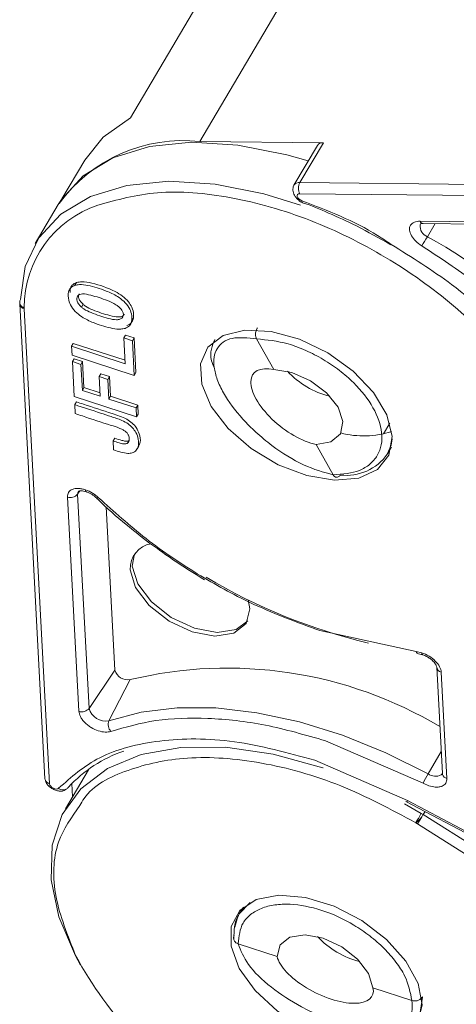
# Model space of a CAD drawing. Header units: millimetres. Extents: x 3045 to 3672, y -465 to -26.
# Tile 16 of 28: x 3322 to 3339, y -113 to -75. Entities that reach past the tile are written whole.
import ezdxf

# ---------------------------------------------------------------- set-up
doc = ezdxf.new("R2010")
doc.units = ezdxf.units.MM

msp = doc.modelspace()

# ---------------------------------------------------------------- linework, layer by layer
at = {"color": 7, "linetype": 'Continuous', "lineweight": 15}
for p, q in [((3328.703, -80.058), (3341.058, -59.145)), ((3336.428, -61.574), (3326.045, -79.147)), ((3333.436, -80.105), (3328.703, -80.058)), ((3333.205, -80.207), (3332.303, -81.733)), ((3332.534, -81.631), (3333.436, -80.105)), ((3324.287, -80.768), (3323.41, -82.252)), ((3355.509, -81.86), (3332.534, -81.631)), ((3332.529, -82.06), (3355.509, -82.289)), ((3323.272, -82.468), (3322.39, -83.962)), ((3332.632, -82.399), (3332.628, -82.398)), ((3337.141, -83.109), (3347.507, -83.212)), ((3337.264, -83.199), (3347.63, -83.302)), ((3337.722, -83.203), (3337.423, -83.707)), ((3323.908, -85.567), (3323.971, -85.46)), ((3321.791, -86.274), (3322.76, -104.468)), ((3324.157, -86.401), (3324.22, -86.294)), ((3321.968, -86.471), (3321.966, -86.423)), ((3322.937, -104.665), (3321.968, -86.471)), ((3326.084, -86.944), (3326.147, -86.837)), ((3325.788, -87.584), (3325.851, -87.478)), ((3325.851, -87.478), (3326.179, -87.585)), ((3323.78, -87.897), (3323.843, -87.79)), ((3323.843, -87.79), (3325.833, -88.44)), ((3326.116, -87.692), (3325.788, -87.584)), ((3325.788, -87.584), (3325.84, -88.569)), ((3326.179, -87.585), (3326.116, -87.692)), ((3326.186, -89.02), (3326.116, -87.692)), ((3326.179, -87.585), (3326.249, -88.913)), ((3330.877, -87.619), (3331.536, -88.788)), ((3323.78, -87.897), (3323.799, -88.24)), ((3325.84, -88.569), (3323.78, -87.897)), ((3323.799, -88.24), (3326.186, -89.02)), ((3323.812, -88.489), (3323.875, -88.382)), ((3323.812, -88.489), (3323.883, -89.829)), ((3323.812, -88.489), (3324.14, -88.596)), ((3323.875, -88.382), (3324.203, -88.489)), ((3324.14, -88.596), (3324.203, -88.489)), ((3324.14, -88.596), (3324.193, -89.593)), ((3324.203, -88.489), (3324.256, -89.486)), ((3324.841, -89.064), (3324.904, -88.957)), ((3324.904, -88.957), (3325.232, -89.064)), ((3326.186, -89.02), (3326.249, -88.913)), ((3324.881, -89.817), (3324.841, -89.064)), ((3324.841, -89.064), (3325.169, -89.171)), ((3325.232, -89.064), (3325.169, -89.171)), ((3325.209, -89.924), (3325.169, -89.171)), ((3325.232, -89.064), (3325.272, -89.818)), ((3324.193, -89.593), (3324.256, -89.486)), ((3324.193, -89.593), (3324.881, -89.817)), ((3324.256, -89.486), (3324.874, -89.688)), ((3323.883, -89.829), (3326.271, -90.608)), ((3323.963, -90.031), (3323.9, -90.138)), ((3323.9, -90.138), (3323.918, -90.482)), ((3325.209, -89.924), (3325.272, -89.818)), ((3326.253, -90.265), (3325.209, -89.924)), ((3325.272, -89.818), (3326.316, -90.158)), ((3326.253, -90.265), (3326.316, -90.158)), ((3326.271, -90.608), (3326.253, -90.265)), ((3326.271, -90.608), (3326.334, -90.502)), ((3326.316, -90.158), (3326.334, -90.502)), ((3335.98, -90.847), (3335.736, -91.26)), ((3325.372, -91.526), (3325.435, -91.42)), ((3325.372, -91.526), (3325.39, -91.87)), ((3325.913, -91.622), (3325.976, -91.516)), ((3326.294, -91.836), (3326.357, -91.729)), ((3333.157, -91.662), (3333.817, -92.83)), ((3335.888, -92.03), (3336.044, -91.766)), ((3324.095, -93.444), (3324.013, -93.565)), ((3324.055, -101.885), (3323.618, -93.677)), ((3324.45, -101.772), (3324.013, -93.565)), ((3325.439, -100.303), (3325.106, -94.047)), ((3333.298, -98.795), (3336.991, -99.594)), ((3336.991, -99.594), (3337.21, -99.642)), ((3337.087, -99.683), (3337.241, -99.717)), ((3324.45, -101.772), (3325.439, -100.303)), ((3337.781, -100.193), (3337.998, -104.263)), ((3326.029, -100.67), (3325.214, -102.248)), ((3337.958, -100.389), (3338.174, -104.46)), ((3337.26, -104.641), (3333.523, -103.016)), ((3337.453, -104.281), (3337.953, -103.427)), ((3333.113, -103.758), (3336.659, -105.308)), ((3324.426, -104.123), (3323.543, -105.616)), ((3338.003, -104.3), (3337.947, -104.325)), ((3323.786, -104.652), (3323.813, -105.159)), ((3337.481, -104.738), (3337.26, -104.641)), ((3336.552, -105.429), (3337.191, -105.795)), ((3336.6, -105.34), (3343.6, -109.021)), ((3336.659, -105.308), (3343.615, -108.966)), ((3337.191, -105.795), (3337.265, -105.837)), ((3347.824, -112.513), (3337.265, -105.836)), ((3337.268, -105.838), (3337.334, -105.726)), ((3337.039, -106.193), (3336.977, -106.154)), ((3347.596, -112.868), (3337.039, -106.193)), ((3330.211, -109.648), (3330.627, -109.208)), ((3330.367, -109.384), (3330.211, -109.648)), ((3330.02, -110.219), (3329.996, -110.643)), ((3330.17, -110.792), (3331.663, -111.28)), ((3335.337, -112.479), (3336.83, -112.966)), ((3337.234, -112.839), (3337.134, -113.494)), ((3337.234, -112.839), (3337.231, -112.823))]:
    msp.add_line(p, q, dxfattribs=at)
at = {"color": 7, "linetype": 'Continuous', "lineweight": 15, "flags": 128}
for points in [[(3326.045, -79.147), (3324.987, -79.893), (3324.287, -80.768)], [(3332.852, -80.804), (3332.03, -80.566), (3330.15, -80.193), (3328.375, -80.088), (3326.763, -80.254), (3325.366, -80.686), (3324.229, -81.37), (3323.389, -82.283), (3323.272, -82.468)], [(3321.817, -86.114), (3322.003, -84.849), (3322.527, -83.746), (3323.371, -82.843), (3324.509, -82.168), (3325.905, -81.743), (3327.512, -81.581), (3329.28, -81.688), (3331.152, -82.06), (3332.564, -82.498)], [(3332.281, -81.796), (3332.281, -81.792), (3332.303, -81.733)], [(3332.606, -82.327), (3332.547, -82.298), (3332.495, -82.259), (3332.455, -82.213), (3332.432, -82.167), (3332.429, -82.124), (3332.446, -82.089), (3332.481, -82.067), (3332.529, -82.06)], [(3332.628, -82.398), (3332.624, -82.397), (3332.613, -82.383), (3332.607, -82.36), (3332.606, -82.327)], [(3337.143, -83.252), (3337.146, -83.244), (3337.162, -83.212)], [(3336.07, -91.355), (3335.948, -92.074), (3335.509, -92.621), (3334.793, -92.95), (3333.864, -93.03), (3332.803, -92.854), (3331.705, -92.439), (3330.669, -91.82), (3329.785, -91.054), (3329.132, -90.207), (3328.769, -89.356), (3328.728, -88.575), (3329.011, -87.935), (3329.595, -87.492), (3330.427, -87.286), (3331.434, -87.334), (3332.525, -87.633), (3333.604, -88.156), (3334.575, -88.856), (3335.352, -89.672), (3335.866, -90.53), (3336.07, -91.355)], [(3331.536, -88.788), (3332.229, -88.903), (3332.94, -89.22), (3333.561, -89.69), (3333.997, -90.241), (3334.181, -90.79), (3334.087, -91.253), (3333.727, -91.559), (3333.157, -91.662)], [(3336.073, -91.452), (3336.03, -91.689), (3335.887, -92.03)], [(3324.814, -93.702), (3324.782, -93.713), (3324.756, -93.717), (3324.736, -93.712), (3324.731, -93.708)], [(3326.191, -95.857), (3326.108, -96.32), (3326.316, -97.001), (3326.842, -97.693), (3327.605, -98.29), (3328.491, -98.702), (3329.363, -98.864), (3330.089, -98.753), (3330.533, -98.423)], [(3330.551, -97.617), (3330.616, -97.96), (3330.474, -98.528), (3330.005, -98.895), (3329.279, -99.006), (3328.407, -98.844), (3327.522, -98.433), (3326.758, -97.836), (3326.232, -97.143), (3326.024, -96.462), (3326.024, -96.462)], [(3337.453, -104.281), (3335.828, -103.47), (3334.172, -102.803), (3332.514, -102.289), (3330.885, -101.938), (3329.314, -101.757), (3327.827, -101.749), (3326.452, -101.913), (3325.214, -102.248)], [(3324.128, -111.609), (3323.929, -111.25), (3323.296, -109.764), (3322.995, -108.337), (3323.037, -107.015), (3323.421, -105.839), (3324.134, -104.849), (3325.153, -104.076), (3326.446, -103.544), (3327.971, -103.271), (3329.678, -103.265), (3331.514, -103.528), (3333.419, -104.049), (3333.426, -104.051)], [(3322.76, -104.468), (3322.764, -104.496), (3322.765, -104.501)], [(3338, -104.263), (3337.978, -104.296), (3337.949, -104.323)], [(3338.004, -104.304), (3338.003, -104.298), (3337.998, -104.263)], [(3323.282, -104.835), (3323.248, -104.858), (3323.199, -104.866), (3323.142, -104.858), (3323.082, -104.835), (3323.026, -104.8), (3322.98, -104.757), (3322.949, -104.71), (3322.937, -104.665)], [(3334.912, -109.905), (3335.859, -110.627), (3336.601, -111.454), (3337.07, -112.312), (3337.226, -113.126), (3337.055, -113.822), (3336.571, -114.34), (3335.819, -114.632), (3334.864, -114.674), (3333.792, -114.461), (3332.697, -114.012), (3331.678, -113.368), (3330.824, -112.584), (3330.212, -111.732), (3329.895, -110.887), (3329.903, -110.123), (3330.234, -109.51), (3330.859, -109.1), (3331.722, -108.931), (3332.748, -109.018), (3333.843, -109.352), (3334.912, -109.905)], [(3330.035, -110.149), (3330.161, -109.741), (3330.211, -109.648)], [(3331.663, -111.28), (3331.776, -110.826), (3332.152, -110.532), (3332.733, -110.443), (3333.431, -110.573), (3334.139, -110.902), (3334.75, -111.38), (3335.17, -111.933), (3335.337, -112.479)]]:
    msp.add_lwpolyline(points, dxfattribs=at)
at = {"color": 7, "linetype": 'Continuous', "lineweight": 15}
for centre, radius, start, end in [((3328.062, -85.925), 5.902, 83.7687, 143.7761), ((3333.403, -80.344), 0.241, 82.2333, 145.3115), ((3332.501, -81.87), 0.241, 82.2333, 145.3115), ((3332.945, -81.85), 0.466, 152.0331, 206.8221), ((3326.111, -86.424), 4.146, 108.6273, 179.9797), ((3337.276, -83.053), 0.146, 202.383, 265.1601), ((3337.592, -83.289), 0.451, 175.2517, 248.0157), ((3328.335, -78.325), 10.562, 327.1417, 329.3621), ((3329.633, -98.24), 16.489, 17.1036, 61.8092), ((3322.019, -86.249), 0.227, 180.9837, 257.1119), ((3334.483, -86.608), 3.307, 222.8165, 256.0334), ((3334.987, -87.904), 3.433, 255.0958, 288.0661), ((3334.319, -90.933), 1.914, 263.1086, 325.0166), ((3324.189, -93.551), 0.176, 146.8862, 184.7637), ((3323.736, -93.343), 0.355, 250.5407, 321.193), ((3326.996, -96.424), 0.973, 100.1284, 182.2162), ((3340.208, -77.889), 21.968, 239.1582, 256.7264), ((3337.115, -99.557), 0.13, 197.0254, 257.3451), ((3325.928, -100.176), 0.504, 194.6322, 281.5714), ((3329.754, -116.153), 15.924, 59.2245, 103.5281), ((3338.013, -100.162), 0.234, 188.3725, 256.3732), ((3324.174, -101.55), 0.355, 250.5407, 321.193), ((3325.083, -101.607), 0.654, 194.6322, 281.5714), ((3325.556, -102.393), 0.372, 157.03, 224.5579), ((3327.435, -108.268), 5.133, 108.7235, 137.3788), ((3341.942, -106.919), 5.207, 149.5537, 154.0592), ((3337.736, -103.89), 0.482, 234.0334, 296.178), ((3338.237, -104.222), 0.246, 199.2746, 255.3133), ((3323.001, -104.426), 0.247, 197.6809, 255.0653), ((3323.457, -104.604), 0.291, 232.8966, 294.0672), ((3323.483, -104.689), 0.203, 297.1602, 329.3206), ((3332.788, -103.218), 5.189, 325.0186, 328.5374), ((3335.637, -108.263), 3.307, 222.8146, 256.0352), ((3337.56, -103.819), 15.514, 208.5754, 237.5381)]:
    msp.add_arc(centre, radius, start, end, dxfattribs=at)
for centre, major_axis, ratio, start_param, end_param in [((3332.347, -90.225), (1.59, -1.273), 0.457825, 2.421458, 5.563051), ((3333.5, -111.879), (1.811, -0.906), 0.427526, 3.478415, 6.620008)]:
    msp.add_ellipse(centre, major_axis=major_axis, ratio=ratio, start_param=start_param, end_param=end_param, dxfattribs=at)
for points, knots in [([(3332.281, -81.791), (3332.275, -81.82), (3332.263, -81.879), (3332.274, -81.975), (3332.305, -82.07), (3332.354, -82.161), (3332.417, -82.243), (3332.488, -82.312), (3332.561, -82.366), (3332.609, -82.389), (3332.632, -82.399)], [0, 0, 0, 0, 0.133671, 0.26648, 0.39758, 0.526145, 0.651383, 0.772551, 0.888962, 1, 1, 1, 1]), ([(3342.776, -93.215), (3342.615, -92.481), (3342.285, -90.983), (3340.737, -88.58), (3338.542, -86.328), (3335.863, -84.421), (3332.907, -82.97), (3329.872, -82.106), (3327.006, -81.879), (3325.516, -82.293), (3324.787, -82.496)], [0, 0, 0, 0, 0.122369, 0.25, 0.377631, 0.5, 0.622369, 0.75, 0.877631, 1, 1, 1, 1]), ([(3332.606, -82.327), (3333.606, -82.708), (3334.799, -83.163), (3335.862, -83.885), (3336.034, -84.002)], [0, 0, 0, 0, 0.838058, 1, 1, 1, 1]), ([(3332.628, -82.399), (3332.632, -82.4), (3332.967, -82.509), (3333.663, -82.807), (3334.799, -83.321), (3335.582, -83.763), (3336.018, -84.01)], [0, 0, 0, 0, 0.0037392, 0.2915144, 0.6045077, 1, 1, 1, 1]), ([(3336.812, -83.666), (3336.781, -83.595), (3336.732, -83.486), (3336.739, -83.355), (3336.772, -83.266), (3336.834, -83.195), (3336.945, -83.126), (3337.064, -83.115), (3337.141, -83.109)], [0, 0, 0, 0, 0.239443, 0.369505, 0.5, 0.630063, 0.760557, 1, 1, 1, 1]), ([(3337.142, -83.255), (3337.142, -83.24), (3337.143, -83.209), (3337.221, -83.202), (3337.262, -83.199)], [0, 0, 0, 0, 0.482612, 1, 1, 1, 1]), ([(3336.034, -84.002), (3336.826, -84.494), (3338.612, -85.603), (3340.928, -87.788), (3342.017, -89.437), (3342.557, -90.255)], [0, 0, 0, 0, 0.286372, 0.645821, 1, 1, 1, 1]), ([(3343.884, -90.624), (3343.503, -90.016), (3342.74, -88.798), (3341.136, -87.048), (3339.295, -85.424), (3337.9, -84.509), (3337.208, -84.055)], [0, 0, 0, 0, 0.252852, 0.506156, 0.754853, 1, 1, 1, 1]), ([(3323.908, -85.567), (3323.848, -85.596), (3323.729, -85.654), (3323.64, -85.852), (3323.647, -86.1), (3323.761, -86.382), (3323.961, -86.623), (3324.209, -86.801), (3324.448, -86.926), (3324.71, -87.036), (3325.014, -87.139), (3325.35, -87.225), (3325.638, -87.26), (3325.779, -87.228), (3325.832, -87.216)], [0, 0, 0, 0, 0.077118, 0.154064, 0.277592, 0.365915, 0.454804, 0.533143, 0.595307, 0.659002, 0.75277, 0.848192, 0.942337, 1, 1, 1, 1]), ([(3323.724, -85.84), (3323.728, -85.769), (3323.734, -85.632), (3323.844, -85.513), (3323.939, -85.473), (3323.971, -85.46)], [0, 0, 0, 0, 0.422076, 0.8066511, 1, 1, 1, 1]), ([(3325.832, -87.216), (3325.893, -87.187), (3326.013, -87.129), (3326.105, -86.933), (3326.101, -86.69), (3325.993, -86.415), (3325.8, -86.181), (3325.56, -86.004), (3325.327, -85.879), (3325.064, -85.766), (3324.754, -85.658), (3324.409, -85.566), (3324.111, -85.524), (3323.965, -85.555), (3323.908, -85.567)], [0, 0, 0, 0, 0.077726, 0.155352, 0.276594, 0.36227, 0.448522, 0.525591, 0.586453, 0.64883, 0.745829, 0.844558, 0.939133, 1, 1, 1, 1]), ([(3323.971, -85.46), (3324.036, -85.448), (3324.209, -85.414), (3324.72, -85.509), (3325.262, -85.69), (3325.739, -85.97), (3325.965, -86.185), (3326.118, -86.432), (3326.173, -86.69), (3326.142, -86.924), (3326.023, -87.058), (3325.926, -87.097), (3325.895, -87.11)], [0, 0, 0, 0, 0.068925, 0.181835, 0.429589, 0.512717, 0.596699, 0.671038, 0.773392, 0.880953, 0.962175, 1, 1, 1, 1]), ([(3325.582, -86.383), (3325.549, -86.357), (3325.422, -86.26), (3325.049, -86.105), (3324.625, -85.966), (3324.247, -85.882), (3324.086, -85.918), (3324.003, -85.978), (3323.972, -86.07), (3323.991, -86.182), (3324.055, -86.297), (3324.125, -86.368), (3324.157, -86.401)], [0, 0, 0, 0, 0.049968, 0.193018, 0.475404, 0.617015, 0.680621, 0.743737, 0.81298, 0.874323, 0.941059, 1, 1, 1, 1]), ([(3324.07, -85.892), (3324.058, -85.917), (3324.033, -85.969), (3324.055, -86.076), (3324.118, -86.19), (3324.188, -86.261), (3324.22, -86.294)], [0, 0, 0, 0, 0.231334, 0.483458, 0.75775, 1, 1, 1, 1]), ([(3321.794, -86.246), (3321.792, -86.23), (3321.786, -86.185), (3321.805, -86.142), (3321.817, -86.114)], [0, 0, 0, 0, 0.349874, 1, 1, 1, 1]), ([(3321.966, -86.423), (3321.94, -86.417), (3321.889, -86.406), (3321.832, -86.368), (3321.795, -86.317), (3321.793, -86.275), (3321.791, -86.253)], [0, 0, 0, 0, 0.244694, 0.499967, 0.74569, 1, 1, 1, 1]), ([(3321.794, -86.246), (3321.797, -86.261), (3321.801, -86.281), (3321.808, -86.304), (3321.81, -86.314), (3321.811, -86.319), (3321.812, -86.323), (3321.812, -86.326), (3321.811, -86.328), (3321.809, -86.328), (3321.804, -86.322), (3321.8, -86.314), (3321.798, -86.309)], [0, 0, 0, 0, 0.337161, 0.453693, 0.499524, 0.538237, 0.571901, 0.603996, 0.639077, 0.681757, 0.804316, 1, 1, 1, 1]), ([(3321.966, -86.423), (3321.933, -86.408), (3321.883, -86.385), (3321.835, -86.336), (3321.808, -86.293), (3321.795, -86.262), (3321.794, -86.246), (3321.794, -86.246)], [0, 0, 0, 0, 0.379047, 0.583114, 0.791527, 0.999954, 1, 1, 1, 1]), ([(3324.22, -86.294), (3324.251, -86.319), (3324.361, -86.408), (3324.607, -86.517), (3324.92, -86.632), (3325.248, -86.73), (3325.525, -86.793), (3325.699, -86.766), (3325.778, -86.725), (3325.796, -86.684), (3325.8, -86.674)], [0, 0, 0, 0, 0.062072, 0.224652, 0.412485, 0.602752, 0.791444, 0.88102, 0.969991, 1, 1, 1, 1]), ([(3324.157, -86.401), (3324.188, -86.426), (3324.298, -86.515), (3324.657, -86.674), (3325.075, -86.811), (3325.46, -86.899), (3325.638, -86.873), (3325.728, -86.817), (3325.772, -86.733), (3325.766, -86.628), (3325.706, -86.504), (3325.626, -86.425), (3325.582, -86.383)], [0, 0, 0, 0, 0.047136, 0.170596, 0.457333, 0.600622, 0.668644, 0.736207, 0.798456, 0.860666, 0.924302, 1, 1, 1, 1]), ([(3330.907, -87.191), (3330.898, -87.205), (3330.877, -87.239), (3330.852, -87.304), (3330.838, -87.375), (3330.833, -87.453), (3330.841, -87.539), (3330.865, -87.592), (3330.877, -87.619)], [0, 0, 0, 0, 0.117799, 0.292406, 0.452272, 0.572429, 0.783057, 1, 1, 1, 1]), ([(3329.257, -88.742), (3329.216, -88.644), (3329.098, -88.365), (3329.123, -87.991), (3329.221, -87.755), (3329.27, -87.637)], [0, 0, 0, 0, 0.209865, 0.603277, 1, 1, 1, 1]), ([(3333.817, -92.83), (3333.443, -92.727), (3332.694, -92.519), (3331.628, -91.855), (3330.858, -91.219), (3330.181, -90.541), (3329.661, -89.834), (3329.35, -89.17), (3329.19, -88.554), (3329.292, -87.93), (3329.865, -87.511), (3330.542, -87.584), (3330.877, -87.619)], [0, 0, 0, 0, 0.125188, 0.250856, 0.319613, 0.380838, 0.50002, 0.563142, 0.625674, 0.747351, 0.875025, 1, 1, 1, 1]), ([(3330.877, -87.619), (3331.274, -87.658), (3331.885, -87.718), (3332.766, -88.051), (3333.435, -88.393), (3334.058, -88.814), (3334.759, -89.424), (3335.41, -90.255), (3335.695, -91.083), (3335.677, -91.685), (3335.525, -92.099), (3335.237, -92.431), (3334.724, -92.751), (3334.174, -92.799), (3333.817, -92.83)], [0, 0, 0, 0, 0.120094, 0.184653, 0.250509, 0.316292, 0.380636, 0.5, 0.619364, 0.683708, 0.749491, 0.815347, 0.879906, 1, 1, 1, 1]), ([(3325.39, -91.87), (3325.482, -91.901), (3325.667, -91.965), (3325.917, -92.015), (3326.112, -91.996), (3326.253, -91.911), (3326.357, -91.74), (3326.357, -91.488), (3326.272, -91.231), (3326.129, -91.027), (3325.942, -90.862), (3325.727, -90.744), (3325.508, -90.661), (3325.236, -90.575), (3324.699, -90.398), (3324.231, -90.246), (3323.9, -90.138)], [0, 0, 0, 0, 0.060966, 0.122555, 0.166943, 0.211374, 0.27887, 0.373201, 0.446631, 0.499185, 0.54401, 0.599254, 0.643956, 0.689261, 0.779896, 1, 1, 1, 1]), ([(3323.963, -90.031), (3324.055, -90.061), (3324.514, -90.211), (3325.15, -90.425), (3325.796, -90.622), (3326.112, -90.838), (3326.283, -91.035), (3326.403, -91.294), (3326.439, -91.545), (3326.371, -91.678), (3326.347, -91.724)], [0, 0, 0, 0, 0.081186, 0.405931, 0.568994, 0.637647, 0.706532, 0.7935, 0.928517, 1, 1, 1, 1]), ([(3323.918, -90.482), (3324.01, -90.512), (3324.469, -90.661), (3325.03, -90.852), (3325.545, -91.008), (3325.729, -91.086), (3325.837, -91.151), (3325.916, -91.229), (3325.976, -91.334), (3325.999, -91.447), (3325.99, -91.56), (3325.939, -91.601), (3325.913, -91.622)], [0, 0, 0, 0, 0.1051595, 0.5257977, 0.6429535, 0.6943799, 0.7367469, 0.7706735, 0.8147589, 0.8869484, 0.9433216, 1, 1, 1, 1]), ([(3325.913, -91.622), (3325.898, -91.629), (3325.859, -91.646), (3325.752, -91.644), (3325.582, -91.598), (3325.448, -91.552), (3325.372, -91.526)], [0, 0, 0, 0, 0.120772, 0.299416, 0.603738, 1, 1, 1, 1]), ([(3325.435, -91.42), (3325.527, -91.452), (3325.665, -91.5), (3325.834, -91.539), (3325.926, -91.539), (3325.962, -91.523), (3325.976, -91.516)], [0, 0, 0, 0, 0.4777045, 0.7192409, 0.8861276, 1, 1, 1, 1]), ([(3333.817, -92.83), (3333.831, -92.851), (3333.856, -92.886), (3333.903, -92.914), (3333.943, -92.923), (3333.986, -92.917), (3334.028, -92.898), (3334.064, -92.867), (3334.083, -92.842), (3334.09, -92.833)], [0, 0, 0, 0, 0.204049, 0.340626, 0.499474, 0.615725, 0.75984, 0.920238, 1, 1, 1, 1]), ([(3323.618, -93.677), (3323.625, -93.614), (3323.64, -93.486), (3323.797, -93.369), (3323.993, -93.341), (3324.171, -93.359), (3324.265, -93.386), (3324.312, -93.4)], [0, 0, 0, 0, 0.249007, 0.500519, 0.750159, 0.87592, 1, 1, 1, 1]), ([(3324.046, -93.452), (3324.046, -93.451), (3324.045, -93.449), (3324.138, -93.434), (3324.238, -93.445), (3324.307, -93.465), (3324.344, -93.475)], [0, 0, 0, 0, 0.320881, 0.600557, 0.787334, 1, 1, 1, 1]), ([(3324.312, -93.4), (3324.405, -93.437), (3324.589, -93.509), (3324.74, -93.638), (3324.814, -93.702)], [0, 0, 0, 0, 0.502524, 1, 1, 1, 1]), ([(3324.312, -93.4), (3324.315, -93.425), (3324.319, -93.465), (3324.339, -93.467), (3324.346, -93.468)], [0, 0, 0, 0, 0.6321398, 1, 1, 1, 1]), ([(3324.343, -93.475), (3324.378, -93.488), (3324.448, -93.513), (3324.551, -93.568), (3324.648, -93.633), (3324.703, -93.683), (3324.73, -93.707)], [0, 0, 0, 0, 0.247919, 0.500234, 0.75243, 1, 1, 1, 1]), ([(3324.733, -93.705), (3324.756, -93.729), (3325.101, -94.088), (3325.791, -94.666), (3326.553, -95.291), (3326.971, -95.582), (3327.072, -95.652)], [0, 0, 0, 0, 0.033571, 0.509659, 0.880828, 1, 1, 1, 1]), ([(3324.814, -93.702), (3325.405, -94.235), (3326.607, -95.319), (3328.658, -96.692), (3330.91, -97.918), (3332.461, -98.488), (3333.298, -98.795)], [0, 0, 0, 0, 0.244254, 0.496621, 0.728157, 1, 1, 1, 1]), ([(3327.072, -95.652), (3327.33, -95.838), (3327.912, -96.26), (3328.533, -96.636), (3328.88, -96.846)], [0, 0, 0, 0, 0.441345, 1, 1, 1, 1]), ([(3337.21, -99.642), (3337.305, -99.68), (3337.494, -99.757), (3337.739, -99.954), (3337.915, -100.178), (3337.943, -100.319), (3337.958, -100.389)], [0, 0, 0, 0, 0.250177, 0.500521, 0.750628, 1, 1, 1, 1]), ([(3337.21, -99.642), (3337.212, -99.667), (3337.217, -99.707), (3337.237, -99.709), (3337.244, -99.71)], [0, 0, 0, 0, 0.627434, 1, 1, 1, 1]), ([(3337.241, -99.717), (3337.297, -99.739), (3337.396, -99.777), (3337.539, -99.869), (3337.662, -99.976), (3337.737, -100.076), (3337.775, -100.153), (3337.778, -100.177), (3337.781, -100.193)], [0, 0, 0, 0, 0.195354, 0.344076, 0.529211, 0.730915, 0.825275, 1, 1, 1, 1]), ([(3324.803, -102.632), (3324.712, -102.596), (3324.572, -102.539), (3324.401, -102.421), (3324.283, -102.317), (3324.185, -102.205), (3324.089, -102.057), (3324.069, -101.952), (3324.055, -101.885)], [0, 0, 0, 0, 0.239443, 0.369505, 0.5, 0.630063, 0.760557, 1, 1, 1, 1]), ([(3333.523, -103.016), (3332.748, -102.793), (3331.196, -102.346), (3328.992, -102.109), (3326.968, -102.172), (3325.847, -102.494), (3325.291, -102.654)], [0, 0, 0, 0, 0.252852, 0.506156, 0.754853, 1, 1, 1, 1]), ([(3323.282, -104.835), (3323.767, -104.407), (3324.762, -103.525), (3327.117, -102.921), (3329.961, -102.906), (3332.068, -103.475), (3333.113, -103.758)], [0, 0, 0, 0, 0.237855, 0.488911, 0.746343, 1, 1, 1, 1]), ([(3336.977, -106.154), (3336.025, -105.645), (3334.08, -104.607), (3331.024, -103.762), (3328.181, -103.552), (3325.89, -104.076), (3324.495, -104.766), (3324.15, -105.405), (3324.101, -105.498)], [0, 0, 0, 0, 0.190285, 0.388752, 0.587218, 0.777503, 0.967789, 1, 1, 1, 1]), ([(3338.174, -104.46), (3338.167, -104.524), (3338.153, -104.648), (3338.022, -104.747), (3337.875, -104.788), (3337.704, -104.795), (3337.565, -104.759), (3337.481, -104.738)], [0, 0, 0, 0, 0.249471, 0.485923, 0.631324, 0.776361, 1, 1, 1, 1]), ([(3322.765, -104.501), (3322.771, -104.533), (3322.783, -104.598), (3322.856, -104.704), (3322.962, -104.802), (3323.095, -104.881), (3323.239, -104.933), (3323.377, -104.95), (3323.499, -104.931), (3323.55, -104.89), (3323.576, -104.869)], [0, 0, 0, 0, 0.122078, 0.245043, 0.368868, 0.493528, 0.618998, 0.745251, 0.872261, 1, 1, 1, 1]), ([(3324.101, -105.498), (3323.783, -105.941), (3323.086, -106.914), (3323.017, -108.936), (3323.633, -110.483), (3323.935, -111.24)], [0, 0, 0, 0, 0.299555, 0.657148, 1, 1, 1, 1]), ([(3336.642, -105.36), (3336.641, -105.36), (3336.639, -105.359), (3336.644, -105.342), (3336.654, -105.32), (3336.659, -105.308)], [0, 0, 0, 0, 0.2300335, 0.603909, 1, 1, 1, 1]), ([(3337.214, -105.926), (3337.199, -105.946), (3337.172, -105.979), (3337.123, -106.032), (3337.072, -106.082), (3337.019, -106.126), (3336.991, -106.145), (3336.977, -106.154)], [0, 0, 0, 0, 0.200957, 0.349358, 0.590717, 0.801155, 1, 1, 1, 1]), ([(3337.265, -105.836), (3337.258, -105.847), (3337.239, -105.874), (3337.223, -105.907), (3337.214, -105.926)], [0, 0, 0, 0, 0.417545, 1, 1, 1, 1]), ([(3330.17, -110.792), (3330.199, -110.508), (3330.243, -110.071), (3330.631, -109.655), (3331.042, -109.417), (3331.559, -109.285), (3332.318, -109.253), (3333.371, -109.454), (3334.439, -109.945), (3335.228, -110.482), (3335.779, -110.963), (3336.23, -111.482), (3336.676, -112.171), (3336.77, -112.653), (3336.83, -112.966)], [0, 0, 0, 0, 0.1200938, 0.1846527, 0.2505093, 0.3162915, 0.3806362, 0.5, 0.6193638, 0.6837085, 0.7494907, 0.8153473, 0.8799062, 1, 1, 1, 1]), ([(3330.211, -109.648), (3330.126, -109.803), (3330.029, -109.98), (3330.021, -110.192), (3330.02, -110.219)], [0, 0, 0, 0, 0.872884, 1, 1, 1, 1]), ([(3330.019, -110.469), (3330.012, -110.483), (3329.996, -110.519), (3329.989, -110.579), (3330, -110.638), (3330.029, -110.696), (3330.081, -110.754), (3330.14, -110.779), (3330.17, -110.792)], [0, 0, 0, 0, 0.117799, 0.292406, 0.452272, 0.572429, 0.783057, 1, 1, 1, 1]), ([(3336.83, -112.966), (3336.843, -113.198), (3336.867, -113.661), (3336.337, -113.988), (3335.712, -114.081), (3334.981, -114.055), (3334.132, -113.865), (3333.254, -113.533), (3332.381, -113.113), (3331.374, -112.456), (3330.468, -111.576), (3330.269, -111.052), (3330.17, -110.792)], [0, 0, 0, 0, 0.125188, 0.250856, 0.319613, 0.380838, 0.50002, 0.563142, 0.625674, 0.747351, 0.875025, 1, 1, 1, 1]), ([(3336.83, -112.966), (3336.861, -112.973), (3336.913, -112.985), (3336.993, -112.98), (3337.056, -112.965), (3337.116, -112.938), (3337.169, -112.902), (3337.208, -112.861), (3337.225, -112.832), (3337.231, -112.823)], [0, 0, 0, 0, 0.204049, 0.340626, 0.499474, 0.615725, 0.75984, 0.920238, 1, 1, 1, 1])]:
    msp.add_open_spline(points, degree=3, knots=knots, dxfattribs=at)
for points in [[(3337.208, -84.055), (3337.125, -83.997), (3336.958, -83.882), (3336.861, -83.738), (3336.812, -83.666)], [(3325.291, -102.654), (3325.22, -102.67), (3325.078, -102.703), (3324.895, -102.656), (3324.803, -102.632)], [(3336.977, -106.154), (3336.99, -106.131), (3337.018, -106.086), (3337.076, -105.988), (3337.138, -105.884), (3337.174, -105.824), (3337.191, -105.795)]]:
    msp.add_open_spline(points, degree=3, dxfattribs=at)

doc.saveas('drawing.dxf')
